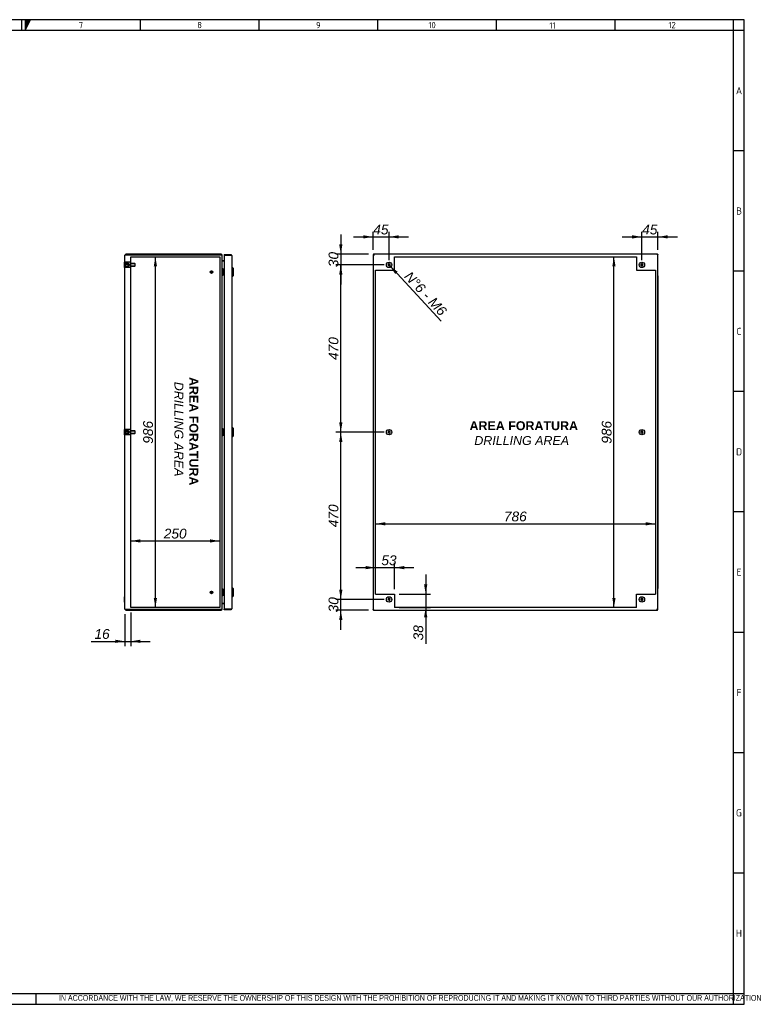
# Model space of a CAD drawing. Extents: x 6 to 412, y 11 to 288.
# Tile 3 of 3: x 209 to 412, y 11 to 288. Entities that reach past the tile are written whole.
import ezdxf
from ezdxf.enums import TextEntityAlignment as Align
from ezdxf.lldxf.tags import DXFTag

# ---------------------------------------------------------------- set-up
doc = ezdxf.new("R2010")
doc.units = 0
doc.layers.get('0').update_dxf_attribs({"linetype": 'CONTINUOUS'})
for name, color, linetype in [('_TRANSLATION', 7, 'CONTINUOUS'), ('AE00417_01', 7, 'CONTINUOUS'), ('AE00907_02', 7, 'CONTINUOUS'), ('C0000000', 7, 'CONTINUOUS'), ('C0000000_04', 7, 'CONTINUOUS'), ('C0000000_05', 7, 'CONTINUOUS'), ('C0000000_43', 7, 'CONTINUOUS'), ('C0000000_68', 7, 'CONTINUOUS'), ('DEFAULT', 7, 'CONTINUOUS'), ('DV3_DEFAULT', 7, 'CONTINUOUS'), ('DV4_DEFAULT', 7, 'CONTINUOUS'), ('SERRATURA_CENTR', 7, 'CONTINUOUS'), ('SERRATURA_INF', 7, 'CONTINUOUS'), ('SERRATURA_SUP', 7, 'CONTINUOUS')]:
    doc.layers.add(name, color=color, linetype=linetype)
doc.styles.add('SEACAD_ARIAL', font='arial.ttf')
doc.styles.add('SEACAD_ARIALI', font='ariali.ttf')
tags = doc.linetypes.add('CENTER2', pattern=[28.575, 19.05, -3.175, 3.175, -3.175]).pattern_tags.tags
tags[10:11] = [DXFTag(74, 4), DXFTag(75, 0), DXFTag(340, '0'), DXFTag(46, 0.0), DXFTag(50, 0.0), DXFTag(44, 0.0), DXFTag(45, 0.0)]
tags[8:9] = [DXFTag(74, 4), DXFTag(75, 0), DXFTag(340, '0'), DXFTag(46, 0.0), DXFTag(50, 0.0), DXFTag(44, 0.0), DXFTag(45, 0.0)]
tags[6:7] = [DXFTag(74, 4), DXFTag(75, 0), DXFTag(340, '0'), DXFTag(46, 0.0), DXFTag(50, 0.0), DXFTag(44, 0.0), DXFTag(45, 0.0)]
tags[4:5] = [DXFTag(74, 4), DXFTag(75, 0), DXFTag(340, '0'), DXFTag(46, 0.0), DXFTag(50, 0.0), DXFTag(44, 0.0), DXFTag(45, 0.0)]
tags = doc.linetypes.add('HIDDEN2', pattern=[4.7625, 3.175, -1.5875]).pattern_tags.tags
tags[6:7] = [DXFTag(74, 4), DXFTag(75, 0), DXFTag(340, '0'), DXFTag(46, 0.0), DXFTag(50, 0.0), DXFTag(44, 0.0), DXFTag(45, 0.0)]
tags[4:5] = [DXFTag(74, 4), DXFTag(75, 0), DXFTag(340, '0'), DXFTag(46, 0.0), DXFTag(50, 0.0), DXFTag(44, 0.0), DXFTag(45, 0.0)]
doc.dimstyles.new('ISO', dxfattribs={"dimtxt": 0.275, "dimasz": 0.275, "dimexe": 0.1375, "dimexo": 0.1375, "dimgap": 0.06875, "dimtad": 1, "dimdec": 1, "dimlfac": 10, "dimtxsty": 'SEACAD_ARIAL', "dimsah": 1, "dimcen": 0.1375, "dimadec": 1, "dimazin": 3, "dimtfac": 0.7, "dimtdec": 3, "dimtmove": 0, "dimatfit": 3})

# ---------------------------------------------------------------- blocks, each defined once
blk = doc.blocks.new('SE2')
at = {"layer": 'AE00417_01', "color": 7, "linetype": 'HIDDEN2'}
for centre, radius in [((262.52, 216.7), 0.375), ((262.52, 216.7), 0.3), ((262.52, 216.7), 0.25), ((262.52, 216.7), 0.225), ((262.52, 126.7), 0.375), ((262.52, 126.7), 0.3), ((262.52, 126.7), 0.25), ((262.52, 126.7), 0.225)]:
    blk.add_circle(centre, radius, dxfattribs=at)
for centre in [(262.52, 216.7), (262.52, 126.7)]:
    blk.add_arc(centre, 0.238, 255, 195, dxfattribs=at)
at = {"layer": 'C0000000', "color": 7, "linetype": 'CONTINUOUS'}
for p, q in [((238.12, 217.95), (238.12, 219.45)), ((238.22, 219.45), (238.12, 219.45)), ((238.12, 217.95), (238.22, 217.95)), ((265.62, 217.6), (265.62, 217.6)), ((265.62, 215.8), (265.62, 215.8)), ((265.63, 217.6), (266.02, 217.6)), ((266.02, 215.8), (265.63, 215.8)), ((265.72, 217.5), (265.72, 215.9)), ((265.62, 172.6), (265.62, 172.6)), ((265.63, 172.6), (266.02, 172.6)), ((265.72, 172.5), (265.72, 170.9)), ((265.62, 170.8), (265.62, 170.8)), ((266.02, 170.8), (265.63, 170.8)), ((265.62, 127.6), (265.62, 127.6)), ((265.63, 127.6), (266.02, 127.6)), ((265.72, 127.5), (265.72, 125.9)), ((265.62, 125.8), (265.62, 125.8)), ((266.02, 125.8), (265.63, 125.8))]:
    blk.add_line(p, q, dxfattribs=at)
at = {"layer": 'C0000000', "color": 7, "linetype": 'HIDDEN2'}
for p, q in [((238.37, 219.45), (238.37, 218.7)), ((239.67, 219.45), (238.37, 219.45)), ((238.37, 219.2), (239.07, 219.2)), ((239.07, 219.11), (238.37, 219.11)), ((238.37, 218.7), (238.37, 217.95)), ((239.67, 218.7), (238.37, 218.7)), ((239.07, 218.2), (239.07, 219.2)), ((239.17, 219.11), (239.07, 219.11)), ((239.17, 218.28), (239.17, 219.11)), ((239.42, 218.7), (239.17, 219.11)), ((239.17, 218.28), (239.42, 218.7)), ((239.67, 219.45), (239.67, 218.7)), ((240.97, 219.1), (239.67, 219.1)), ((241.05, 219.02), (239.67, 219.02)), ((239.67, 218.7), (239.67, 217.95)), ((240.97, 219.1), (240.97, 218.3)), ((241.07, 219), (240.97, 219.1)), ((241.07, 218.4), (241.07, 219)), ((238.37, 218.28), (239.07, 218.28)), ((238.37, 218.2), (239.07, 218.2)), ((239.67, 217.95), (238.37, 217.95)), ((239.07, 218.28), (239.17, 218.28)), ((241.05, 218.37), (239.67, 218.37)), ((239.67, 218.3), (240.97, 218.3)), ((240.97, 218.3), (241.07, 218.4))]:
    blk.add_line(p, q, dxfattribs=at)
at = {"layer": 'C0000000', "color": 7, "linetype": 'CONTINUOUS'}
for centre, start, end in [((265.62, 217.5), 90, 180), ((265.62, 215.9), 180, 270), ((265.62, 172.5), 90, 180), ((265.62, 170.9), 180, 270), ((265.62, 127.5), 90, 180), ((265.62, 125.9), 180, 270)]:
    blk.add_arc(centre, 0.1, start, end, dxfattribs=at)
for points in [[(265.72, 217.5), (265.72, 217.6), (265.62, 217.6)], [(265.62, 215.8), (265.72, 215.8), (265.72, 215.9)], [(265.72, 172.5), (265.72, 172.6), (265.62, 172.6)], [(265.62, 170.8), (265.72, 170.8), (265.72, 170.9)], [(265.72, 127.5), (265.72, 127.6), (265.62, 127.6)], [(265.62, 125.8), (265.72, 125.8), (265.72, 125.9)]]:
    blk.add_rational_spline(points, [1, 0.707106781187, 1], degree=2, dxfattribs=at)
at = {"layer": 'C0000000_04', "color": 7, "linetype": 'HIDDEN2'}
for p, q in [((238.37, 172.45), (238.37, 171.7)), ((239.67, 172.45), (238.37, 172.45)), ((238.37, 172.2), (239.07, 172.2)), ((239.07, 172.11), (238.37, 172.11)), ((238.37, 171.7), (238.37, 170.95)), ((239.67, 171.7), (238.37, 171.7)), ((239.07, 171.2), (239.07, 172.2)), ((239.17, 172.11), (239.07, 172.11)), ((239.17, 171.28), (239.17, 172.11)), ((239.42, 171.7), (239.17, 172.11)), ((239.17, 171.28), (239.42, 171.7)), ((239.67, 172.45), (239.67, 171.7)), ((240.97, 172.1), (239.67, 172.1)), ((241.05, 172.02), (239.67, 172.02)), ((239.67, 171.7), (239.67, 170.95)), ((240.97, 172.1), (240.97, 171.3)), ((241.07, 172), (240.97, 172.1)), ((241.07, 171.4), (241.07, 172)), ((238.37, 171.28), (239.07, 171.28)), ((238.37, 171.2), (239.07, 171.2)), ((239.67, 170.95), (238.37, 170.95)), ((239.07, 171.28), (239.17, 171.28)), ((241.05, 171.37), (239.67, 171.37)), ((239.67, 171.3), (240.97, 171.3)), ((240.97, 171.3), (241.07, 171.4))]:
    blk.add_line(p, q, dxfattribs=at)
at = {"layer": 'C0000000_05', "color": 7, "linetype": 'CONTINUOUS'}
for p, q in [((238.12, 170.95), (238.12, 172.45)), ((238.22, 172.45), (238.12, 172.45)), ((238.12, 170.95), (238.22, 170.95)), ((238.12, 123.95), (238.12, 125.45)), ((238.22, 125.45), (238.12, 125.45)), ((238.12, 123.95), (238.22, 123.95))]:
    blk.add_line(p, q, dxfattribs=at)
at = {"layer": 'C0000000_43', "color": 7, "linetype": 'CONTINUOUS'}
for p, q in [((238.22, 121.98), (238.22, 221.42)), ((238.5, 221.55), (238.25, 221.55)), ((238.25, 221.55), (238.5, 221.55)), ((265.24, 221.7), (238.5, 221.7)), ((238.5, 221.55), (265.24, 221.55)), ((265.24, 221.55), (238.5, 221.55)), ((265.52, 121.98), (265.52, 221.42)), ((265.52, 221.42), (265.52, 221.42)), ((265.65, 219.85), (265.52, 219.85)), ((265.65, 219.85), (266.02, 219.85)), ((266.02, 219.85), (265.65, 219.85)), ((238.5, 121.85), (238.25, 121.85)), ((238.25, 121.85), (238.5, 121.85)), ((265.24, 121.85), (238.5, 121.85)), ((238.5, 121.85), (265.24, 121.85)), ((265.52, 123.55), (265.65, 123.55)), ((265.52, 121.98), (265.52, 121.98)), ((266.02, 123.55), (265.65, 123.55)), ((265.65, 123.55), (266.02, 123.55)), ((238.5, 121.7), (265.24, 121.7))]:
    blk.add_line(p, q, dxfattribs=at)
for centre, radius, start, end in [((238.5, 221.42), 0.28, 152.336, 180), ((238.5, 221.42), 0.28, 90, 152.336), ((265.24, 221.42), 0.28, 0, 90), ((265.65, 219.98), 0.13, 180, 270), ((238.5, 121.98), 0.28, 180, 207.664), ((238.5, 121.98), 0.28, 207.664, 270), ((265.24, 121.98), 0.28, 270, 360), ((265.65, 123.42), 0.13, 90, 180)]:
    blk.add_arc(centre, radius, start, end, dxfattribs=at)
for centre, major_axis, ratio, start_param, end_param in [((238.5, 221.42), (0.28, 0), 0.997824, 2.658765, 3.141593), ((265.24, 221.42), (-0.28, 0), 0.464286, 3.141593, 4.712389), ((238.5, 121.98), (0.28, 0), 0.997824, 3.141593, 3.624421), ((265.24, 121.98), (0.28, 0), 0.464286, 4.712389, 6.283185)]:
    blk.add_ellipse(centre, major_axis=major_axis, ratio=ratio, start_param=start_param, end_param=end_param, dxfattribs=at)
at = {"layer": 'C0000000_68', "color": 7, "linetype": 'CONTINUOUS'}
for p, q in [((266.02, 221.6), (266.02, 221.45)), ((266.02, 221.6), (267.91, 221.6)), ((266.02, 221.45), (267.91, 221.45)), ((266.17, 221.43), (266.02, 221.43)), ((266.02, 221.43), (266.02, 215.62)), ((266.17, 221.45), (266.99, 221.45)), ((267.91, 221.43), (266.17, 221.43)), ((266.99, 221.45), (267.29, 221.45)), ((267.29, 221.45), (267.29, 221.43)), ((267.91, 221.6), (267.91, 221.45)), ((268.18, 221.45), (267.91, 221.45)), ((267.91, 221.43), (268.18, 221.43)), ((268.22, 221.29), (268.22, 122.11)), ((266.17, 215.62), (266.02, 215.62)), ((266.27, 215.6), (266.02, 215.6)), ((266.02, 215.6), (266.02, 172.8)), ((266.27, 215.62), (266.17, 215.62)), ((266.27, 215.62), (266.27, 215.6)), ((266.27, 215.6), (266.27, 215.6)), ((266.02, 172.8), (266.27, 172.8)), ((266.17, 172.79), (266.02, 172.79)), ((266.02, 172.79), (266.02, 170.6)), ((266.27, 172.79), (266.17, 172.79)), ((266.27, 172.8), (266.27, 172.79)), ((266.27, 170.6), (266.02, 170.6)), ((266.17, 170.6), (266.02, 170.6)), ((266.02, 170.6), (266.02, 127.8)), ((266.17, 170.6), (266.27, 170.6)), ((266.27, 170.6), (266.27, 170.6)), ((266.02, 127.8), (266.27, 127.8)), ((266.17, 127.78), (266.02, 127.78)), ((266.02, 127.78), (266.02, 121.97)), ((266.17, 127.78), (266.27, 127.78)), ((266.27, 127.8), (266.27, 127.8)), ((266.27, 127.8), (266.27, 127.78)), ((266.17, 121.97), (266.02, 121.97)), ((266.02, 121.8), (266.02, 121.95)), ((267.91, 121.95), (266.02, 121.95)), ((267.91, 121.8), (266.02, 121.8)), ((266.17, 121.97), (267.91, 121.97)), ((266.17, 121.95), (266.99, 121.95)), ((267.29, 121.95), (266.99, 121.95)), ((267.29, 121.97), (267.29, 121.95)), ((267.91, 121.97), (268.18, 121.97)), ((268.18, 121.95), (267.91, 121.95)), ((267.91, 121.8), (267.91, 121.95))]:
    blk.add_line(p, q, dxfattribs=at)
for centre, radius, start, end in [((266.17, 221.45), 0.15, 179.9237, 187.575), ((266.17, 221.45), 0.0002, 90, 270), ((267.91, 221.29), 0.31, 31.073, 90), ((267.91, 221.29), 0.16, 61.045, 90), ((267.91, 221.29), 0.31, 0, 31.073), ((266.17, 121.95), 0.15, 172.425, 180.0763), ((266.17, 121.95), 0.0002, 90, 270), ((267.91, 122.11), 0.16, 270, 298.955), ((267.91, 122.11), 0.31, 270, 328.927), ((267.91, 122.11), 0.31, 328.927, 0)]:
    blk.add_arc(centre, radius, start, end, dxfattribs=at)
for centre, start_param, end_param in [((267.91, 221.29), 3.141593, 3.683918), ((267.91, 122.11), 2.599267, 3.141593)]:
    blk.add_ellipse(centre, major_axis=(-0.31, 0), ratio=0.875, start_param=start_param, end_param=end_param, dxfattribs=at)
at = {"layer": 'DV3_DEFAULT', "color": 7, "linetype": 'CENTER2'}
for p, q in [((239.82, 122.4), (239.82, 221)), ((239.82, 221), (264.82, 221)), ((264.82, 221), (264.82, 122.4)), ((264.82, 122.4), (239.82, 122.4))]:
    blk.add_line(p, q, dxfattribs=at)
at = {"layer": 'SERRATURA_CENTR', "color": 7, "linetype": 'CONTINUOUS'}
for p, q in [((268.32, 173.1), (268.22, 173.1)), ((268.32, 170.3), (268.32, 173.1)), ((268.62, 172.8), (268.32, 173.1)), ((268.62, 172.8), (268.62, 170.6)), ((268.22, 170.3), (268.32, 170.3)), ((268.32, 170.3), (268.62, 170.6))]:
    blk.add_line(p, q, dxfattribs=at)
at = {"layer": 'SERRATURA_INF', "color": 7, "linetype": 'CONTINUOUS'}
for p, q in [((268.32, 128.1), (268.22, 128.1)), ((268.32, 125.3), (268.32, 128.1)), ((268.62, 127.8), (268.32, 128.1)), ((268.62, 127.8), (268.62, 125.6)), ((268.22, 125.3), (268.32, 125.3)), ((268.32, 125.3), (268.62, 125.6))]:
    blk.add_line(p, q, dxfattribs=at)
at = {"layer": 'SERRATURA_SUP', "color": 7, "linetype": 'CONTINUOUS'}
for p, q in [((268.32, 218.1), (268.22, 218.1)), ((268.32, 215.3), (268.32, 218.1)), ((268.62, 217.8), (268.32, 218.1)), ((268.62, 217.8), (268.62, 215.6)), ((268.22, 215.3), (268.32, 215.3)), ((268.32, 215.3), (268.62, 215.6))]:
    blk.add_line(p, q, dxfattribs=at)
blk = doc.blocks.new('SE3')
at = {"layer": 'AE00907_02', "color": 7, "linetype": 'CONTINUOUS'}
for p, q in [((387.7, 121.85), (387.7, 121.85)), ((387.7, 121.84), (387.7, 121.85)), ((387.7, 121.84), (387.7, 121.84))]:
    blk.add_line(p, q, dxfattribs=at)
at = {"layer": 'C0000000', "color": 7, "linetype": 'CONTINUOUS'}
for radius in [0.75, 0.246]:
    blk.add_circle((383.35, 218.7), radius, dxfattribs=at)
blk.add_arc((383.35, 218.7), 0.3, 255, 195, dxfattribs=at)
at = {"layer": 'C0000000_05', "color": 7, "linetype": 'CONTINUOUS'}
for centre, radius in [((312.35, 218.7), 0.75), ((312.35, 218.7), 0.246), ((312.35, 171.7), 0.75), ((312.35, 171.7), 0.246), ((383.35, 171.7), 0.75), ((383.35, 171.7), 0.246), ((312.35, 124.7), 0.75), ((312.35, 124.7), 0.246), ((383.35, 124.7), 0.75), ((383.35, 124.7), 0.246)]:
    blk.add_circle(centre, radius, dxfattribs=at)
for centre in [(312.35, 218.7), (312.35, 171.7), (383.35, 171.7), (312.35, 124.7), (383.35, 124.7)]:
    blk.add_arc(centre, 0.3, 255, 195, dxfattribs=at)
at = {"layer": 'C0000000_43', "color": 7, "linetype": 'CONTINUOUS'}
for p, q in [((307.85, 221.55), (307.85, 121.85)), ((307.85, 221.55), (308, 221.55)), ((308, 221.7), (308, 221.55)), ((387.7, 221.7), (308, 221.7)), ((308, 221.55), (308.13, 221.42)), ((308, 221.55), (308.13, 221.42)), ((387.7, 221.55), (387.57, 221.42)), ((387.7, 221.55), (387.57, 221.42)), ((387.7, 221.7), (387.7, 221.55)), ((387.85, 221.55), (387.7, 221.55)), ((387.85, 121.85), (387.85, 221.55)), ((307.85, 121.85), (308, 121.85)), ((308, 121.85), (308.13, 121.98)), ((308, 121.85), (308.13, 121.98)), ((308, 121.7), (308, 121.85)), ((387.7, 121.85), (387.57, 121.98)), ((387.7, 121.85), (387.57, 121.98)), ((387.85, 121.85), (387.7, 121.85)), ((387.7, 121.7), (387.7, 121.85)), ((308, 121.7), (387.7, 121.7))]:
    blk.add_line(p, q, dxfattribs=at)
at = {"layer": 'C0000000_68', "color": 7, "linetype": 'CONTINUOUS'}
for p, q in [((307.9, 221.6), (307.9, 221.55)), ((308, 221.6), (307.9, 221.6)), ((308.1, 221.45), (308.1, 221.45)), ((387.6, 221.45), (387.6, 221.45)), ((387.8, 221.6), (387.7, 221.6)), ((387.8, 221.6), (387.8, 221.55)), ((387.85, 221.43), (387.85, 221.43)), ((387.85, 215.62), (387.85, 221.43)), ((387.85, 215.62), (387.85, 215.62)), ((387.85, 215.62), (387.85, 215.6)), ((387.85, 215.6), (387.85, 172.8)), ((387.85, 215.6), (387.85, 215.6)), ((387.85, 172.8), (387.85, 172.8)), ((387.85, 172.8), (387.85, 172.79)), ((387.85, 172.79), (387.85, 170.6)), ((387.85, 172.79), (387.85, 172.79)), ((387.85, 170.6), (387.85, 127.8)), ((387.85, 170.6), (387.85, 170.6)), ((387.85, 170.6), (387.85, 170.6)), ((387.85, 170.6), (387.85, 170.6)), ((387.85, 127.8), (387.85, 127.8)), ((387.85, 127.8), (387.85, 127.78)), ((387.85, 121.97), (387.85, 127.78)), ((387.85, 127.78), (387.85, 127.78)), ((307.9, 121.8), (307.9, 121.85)), ((307.9, 121.8), (308, 121.8)), ((308.1, 121.95), (308.1, 121.95)), ((387.6, 121.95), (387.6, 121.95)), ((387.7, 121.8), (387.8, 121.8)), ((387.8, 121.8), (387.8, 121.85)), ((387.85, 121.97), (387.85, 121.97))]:
    blk.add_line(p, q, dxfattribs=at)
at = {"layer": 'DV4_DEFAULT', "color": 7, "linetype": 'CENTER2'}
for p, q in [((313.85, 221), (381.85, 221)), ((313.85, 217.2), (313.85, 221)), ((381.85, 221), (381.85, 217.2)), ((308.55, 126.2), (308.55, 217.2)), ((308.55, 217.2), (313.85, 217.2)), ((381.85, 217.2), (387.15, 217.2)), ((387.15, 217.2), (387.15, 126.2)), ((308.55, 126.2), (313.85, 126.2)), ((313.85, 126.2), (313.85, 122.4)), ((381.85, 122.4), (381.85, 126.2)), ((381.85, 126.2), (387.15, 126.2)), ((381.85, 122.4), (313.85, 122.4))]:
    blk.add_line(p, q, dxfattribs=at)
blk = doc.blocks.new('DMBLK34')
at = {"layer": 'DEFAULT', "linetype": 'CONTINUOUS'}
for points in [[(235.47, 112.47), (238.22, 112.93), (235.47, 113.39)], [(242.57, 112.47), (242.57, 113.39), (239.82, 112.93)]]:
    blk.add_hatch(color=7, dxfattribs=at).paths.add_polyline_path(points)
at = {"layer": 'DEFAULT', "color": 7, "linetype": 'CONTINUOUS'}
for p, q in [((238.22, 120.6), (238.22, 111.56)), ((239.82, 121.02), (239.82, 111.56)), ((228.69, 112.93), (245.32, 112.93))]:
    blk.add_line(p, q, dxfattribs=at)
at = {"layer": 'DEFAULT', "color": 7, "linetype": 'CONTINUOUS', "style": 'SEACAD_ARIALI'}
blk.add_text('16', height=2.75, dxfattribs=at).set_placement((229.65, 116.37), align=Align.TOP_LEFT)
blk = doc.blocks.new('DMBLK35')
at = {"layer": 'DEFAULT', "linetype": 'CONTINUOUS'}
for points in [[(242.57, 141.6), (239.82, 141.14), (242.57, 140.68)], [(262.07, 141.6), (262.07, 140.68), (264.82, 141.14)]]:
    blk.add_hatch(color=7, dxfattribs=at).paths.add_polyline_path(points)
at = {"layer": 'DEFAULT', "color": 7, "linetype": 'CONTINUOUS'}
blk.add_line((239.82, 141.14), (264.82, 141.14), dxfattribs=at)
at = {"layer": 'DEFAULT', "color": 7, "linetype": 'CONTINUOUS', "style": 'SEACAD_ARIALI'}
blk.add_text('250', height=2.75, dxfattribs=at).set_placement((249.11, 144.58), align=Align.TOP_LEFT)
blk = doc.blocks.new('DMBLK36')
at = {"layer": 'DEFAULT', "linetype": 'CONTINUOUS'}
for points in [[(247.21, 218.25), (246.75, 221), (246.3, 218.25)], [(247.21, 125.15), (246.3, 125.15), (246.75, 122.4)]]:
    blk.add_hatch(color=7, dxfattribs=at).paths.add_polyline_path(points)
at = {"layer": 'DEFAULT', "color": 7, "linetype": 'CONTINUOUS'}
blk.add_line((246.75, 122.4), (246.75, 221), dxfattribs=at)
at = {"layer": 'DEFAULT', "color": 7, "linetype": 'CONTINUOUS', "style": 'SEACAD_ARIALI'}
blk.add_text('986', height=2.75, rotation=90, dxfattribs=at).set_placement((243.32, 168.46), align=Align.TOP_LEFT)
blk = doc.blocks.new('DMBLK37')
at = {"layer": 'DEFAULT', "linetype": 'CONTINUOUS'}
for points in [[(375.04, 218.25), (375.95, 218.25), (375.49, 221)], [(375.04, 125.15), (375.49, 122.4), (375.95, 125.15)]]:
    blk.add_hatch(color=7, dxfattribs=at).paths.add_polyline_path(points)
at = {"layer": 'DEFAULT', "color": 7, "linetype": 'CONTINUOUS'}
blk.add_line((375.49, 122.4), (375.49, 221), dxfattribs=at)
at = {"layer": 'DEFAULT', "color": 7, "linetype": 'CONTINUOUS', "style": 'SEACAD_ARIALI'}
blk.add_text('986', height=2.75, rotation=90, dxfattribs=at).set_placement((372.06, 168.46), align=Align.TOP_LEFT)
blk = doc.blocks.new('DMBLK38')
at = {"layer": 'DEFAULT', "linetype": 'CONTINUOUS'}
for points in [[(311.3, 146.41), (308.55, 145.95), (311.3, 145.5)], [(384.4, 146.41), (384.4, 145.5), (387.15, 145.95)]]:
    blk.add_hatch(color=7, dxfattribs=at).paths.add_polyline_path(points)
at = {"layer": 'DEFAULT', "color": 7, "linetype": 'CONTINUOUS'}
blk.add_line((308.55, 145.95), (387.15, 145.95), dxfattribs=at)
at = {"layer": 'DEFAULT', "color": 7, "linetype": 'CONTINUOUS', "style": 'SEACAD_ARIALI'}
blk.add_text('786', height=2.75, dxfattribs=at).set_placement((344.61, 149.39), align=Align.TOP_LEFT)
blk = doc.blocks.new('DMBLK39')
at = {"layer": 'DEFAULT', "linetype": 'CONTINUOUS'}
for points in [[(305.1, 227.03), (305.1, 226.11), (307.85, 226.57)], [(315.1, 227.03), (312.35, 226.57), (315.1, 226.11)]]:
    blk.add_hatch(color=7, dxfattribs=at).paths.add_polyline_path(points)
at = {"layer": 'DEFAULT', "color": 7, "linetype": 'CONTINUOUS'}
for p, q in [((307.85, 222.92), (307.85, 227.95)), ((312.35, 220.07), (312.35, 227.95)), ((302.35, 226.57), (317.85, 226.57))]:
    blk.add_line(p, q, dxfattribs=at)
at = {"layer": 'DEFAULT', "color": 7, "linetype": 'CONTINUOUS', "style": 'SEACAD_ARIALI'}
blk.add_text('45', height=2.75, dxfattribs=at).set_placement((307.93, 230.01), align=Align.TOP_LEFT)
blk = doc.blocks.new('DMBLK40')
at = {"layer": 'DEFAULT', "linetype": 'CONTINUOUS'}
for points in [[(380.6, 227.03), (380.6, 226.11), (383.35, 226.57)], [(390.6, 227.03), (387.85, 226.57), (390.6, 226.11)]]:
    blk.add_hatch(color=7, dxfattribs=at).paths.add_polyline_path(points)
at = {"layer": 'DEFAULT', "color": 7, "linetype": 'CONTINUOUS'}
for p, q in [((383.35, 220.07), (383.35, 227.95)), ((387.85, 222.92), (387.85, 227.95)), ((377.85, 226.57), (393.35, 226.57))]:
    blk.add_line(p, q, dxfattribs=at)
at = {"layer": 'DEFAULT', "color": 7, "linetype": 'CONTINUOUS', "style": 'SEACAD_ARIALI'}
blk.add_text('45', height=2.75, dxfattribs=at).set_placement((383.43, 230.01), align=Align.TOP_LEFT)
blk = doc.blocks.new('DMBLK41')
at = {"layer": 'DEFAULT', "linetype": 'CONTINUOUS'}
for points in [[(298.35, 224.45), (298.81, 221.7), (299.27, 224.45)], [(298.35, 215.95), (299.27, 215.95), (298.81, 218.7)]]:
    blk.add_hatch(color=7, dxfattribs=at).paths.add_polyline_path(points)
at = {"layer": 'DEFAULT', "color": 7, "linetype": 'CONTINUOUS'}
for p, q in [((298.81, 227.2), (298.81, 213.2)), ((306.62, 221.7), (297.44, 221.7)), ((310.97, 218.7), (297.44, 218.7))]:
    blk.add_line(p, q, dxfattribs=at)
at = {"layer": 'DEFAULT', "color": 7, "linetype": 'CONTINUOUS', "style": 'SEACAD_ARIALI'}
blk.add_text('30', height=2.75, rotation=90, dxfattribs=at).set_placement((295.38, 218.06), align=Align.TOP_LEFT)
blk = doc.blocks.new('DMBLK42')
at = {"layer": 'DEFAULT', "linetype": 'CONTINUOUS'}
for points in [[(305.8, 134.1), (305.8, 133.19), (308.55, 133.64)], [(316.6, 134.1), (313.85, 133.64), (316.6, 133.19)]]:
    blk.add_hatch(color=7, dxfattribs=at).paths.add_polyline_path(points)
at = {"layer": 'DEFAULT', "color": 7, "linetype": 'CONTINUOUS'}
for p, q in [((303.05, 133.64), (319.35, 133.64)), ((308.55, 127.57), (308.55, 135.02)), ((313.85, 127.57), (313.85, 135.02))]:
    blk.add_line(p, q, dxfattribs=at)
at = {"layer": 'DEFAULT', "color": 7, "linetype": 'CONTINUOUS', "style": 'SEACAD_ARIALI'}
blk.add_text('53', height=2.75, dxfattribs=at).set_placement((310.2, 137.08), align=Align.TOP_LEFT)
blk = doc.blocks.new('DMBLK43')
at = {"layer": 'DEFAULT', "linetype": 'CONTINUOUS'}
for points in [[(323.1, 128.95), (322.18, 128.95), (322.64, 126.2)], [(323.1, 119.65), (322.64, 122.4), (322.18, 119.65)]]:
    blk.add_hatch(color=7, dxfattribs=at).paths.add_polyline_path(points)
at = {"layer": 'DEFAULT', "color": 7, "linetype": 'CONTINUOUS'}
for p, q in [((322.64, 131.7), (322.64, 112.23)), ((315.22, 126.2), (324.02, 126.2)), ((315.22, 122.4), (324.02, 122.4))]:
    blk.add_line(p, q, dxfattribs=at)
at = {"layer": 'DEFAULT', "color": 7, "linetype": 'CONTINUOUS', "style": 'SEACAD_ARIALI'}
blk.add_text('38', height=2.75, rotation=90, dxfattribs=at).set_placement((319.2, 113.2), align=Align.TOP_LEFT)
blk = doc.blocks.new('DMBLK44')
at = {"layer": 'DEFAULT', "linetype": 'CONTINUOUS'}
blk.add_hatch(color=7, dxfattribs=at).paths.add_polyline_path([(314.76, 216.77), (312.55, 218.48), (314.08, 216.15)])
at = {"layer": 'DEFAULT', "color": 7, "linetype": 'CONTINUOUS'}
blk.add_line((312.35, 218.7), (327.02, 202.85), dxfattribs=at)
at = {"layer": 'DEFAULT', "color": 7, "linetype": 'CONTINUOUS', "style": 'SEACAD_ARIALI'}
blk.add_text('N°6 - M6', height=2.75, rotation=312.7984, dxfattribs=at).set_placement((318.47, 217.15), align=Align.TOP_LEFT)
blk = doc.blocks.new('DMBLK50')
at = {"layer": 'DEFAULT', "linetype": 'CONTINUOUS'}
for points in [[(298.35, 127.45), (298.81, 124.7), (299.27, 127.45)], [(298.35, 118.95), (299.27, 118.95), (298.81, 121.7)]]:
    blk.add_hatch(color=7, dxfattribs=at).paths.add_polyline_path(points)
at = {"layer": 'DEFAULT', "color": 7, "linetype": 'CONTINUOUS'}
for p, q in [((298.81, 116.2), (298.81, 130.2)), ((310.97, 124.7), (297.44, 124.7)), ((306.62, 121.7), (297.44, 121.7))]:
    blk.add_line(p, q, dxfattribs=at)
at = {"layer": 'DEFAULT', "color": 7, "linetype": 'CONTINUOUS', "style": 'SEACAD_ARIALI'}
blk.add_text('30', height=2.75, rotation=90, dxfattribs=at).set_placement((295.38, 121.06), align=Align.TOP_LEFT)
blk = doc.blocks.new('DMBLK51')
at = {"layer": 'DEFAULT', "linetype": 'CONTINUOUS'}
for points in [[(298.35, 168.95), (299.27, 168.95), (298.81, 171.7)], [(298.35, 127.45), (298.81, 124.7), (299.27, 127.45)]]:
    blk.add_hatch(color=7, dxfattribs=at).paths.add_polyline_path(points)
at = {"layer": 'DEFAULT', "color": 7, "linetype": 'CONTINUOUS'}
for p, q in [((310.97, 171.7), (297.44, 171.7)), ((298.81, 124.7), (298.81, 171.7)), ((310.97, 124.7), (297.44, 124.7))]:
    blk.add_line(p, q, dxfattribs=at)
at = {"layer": 'DEFAULT', "color": 7, "linetype": 'CONTINUOUS', "style": 'SEACAD_ARIALI'}
blk.add_text('470', height=2.75, rotation=90, dxfattribs=at).set_placement((295.38, 144.99), align=Align.TOP_LEFT)
blk = doc.blocks.new('DMBLK52')
at = {"layer": 'DEFAULT', "linetype": 'CONTINUOUS'}
for points in [[(298.35, 215.95), (299.27, 215.95), (298.81, 218.7)], [(298.35, 174.45), (298.81, 171.7), (299.27, 174.45)]]:
    blk.add_hatch(color=7, dxfattribs=at).paths.add_polyline_path(points)
at = {"layer": 'DEFAULT', "color": 7, "linetype": 'CONTINUOUS'}
for p, q in [((310.97, 218.7), (297.44, 218.7)), ((298.81, 171.7), (298.81, 218.7)), ((310.97, 171.7), (297.44, 171.7))]:
    blk.add_line(p, q, dxfattribs=at)
at = {"layer": 'DEFAULT', "color": 7, "linetype": 'CONTINUOUS', "style": 'SEACAD_ARIALI'}
blk.add_text('470', height=2.75, rotation=90, dxfattribs=at).set_placement((295.38, 191.99), align=Align.TOP_LEFT)

msp = doc.modelspace()

# ---------------------------------------------------------------- hatches: boundary and pattern name
at = {"linetype": 'CONTINUOUS'}
msp.add_hatch(color=7, dxfattribs=at).paths.add_polyline_path([(210.173, 287.588), (210.173, 284.56), (211.687, 287.588)])

# ---------------------------------------------------------------- linework, layer by layer
at = {"color": 7, "linetype": 'CONTINUOUS'}
for p, q in [((412.092, 287.588), (6.234, 287.588)), ((209.163, 287.588), (209.163, 284.56)), ((242.48, 287.588), (242.48, 284.56)), ((275.797, 287.588), (275.797, 284.56)), ((309.113, 287.588), (309.113, 284.56)), ((342.43, 287.588), (342.43, 284.56)), ((375.747, 287.588), (375.747, 284.56)), ((412.092, 10.959), (412.092, 287.588)), ((412.092, 250.738), (409.063, 250.738)), ((412.092, 216.917), (409.063, 216.917)), ((412.092, 183.095), (409.063, 183.095)), ((412.092, 149.274), (409.063, 149.274)), ((412.092, 115.452), (409.063, 115.452)), ((412.092, 81.631), (409.063, 81.631)), ((412.092, 47.809), (409.063, 47.809)), ((213.272, 10.954), (213.272, 13.983)), ((6.234, 10.959), (412.092, 10.959))]:
    msp.add_line(p, q, dxfattribs=at)
msp.add_lwpolyline([(210.173, 287.588), (210.173, 284.56), (211.687, 287.588), (210.173, 287.588)], dxfattribs=at)
at = {"layer": 'DEFAULT', "color": 7, "linetype": 'CONTINUOUS'}
for p, q in [((409.063, 10.959), (409.063, 287.588)), ((412.092, 284.56), (6.234, 284.56)), ((6.234, 13.988), (412.092, 13.988))]:
    msp.add_line(p, q, dxfattribs=at)

# ---------------------------------------------------------------- block references
at = {"layer": 'DEFAULT'}
for name in ['SE2', 'SE3']:
    msp.add_blockref(name, (0, 0), dxfattribs=at)

# ---------------------------------------------------------------- texts
for s, insert, char_height, width, attachment_point in [('{\\fSolid Edge ANSI|b0||i0||c0|p34;\\C7;\\H1.766793;\\W1.;7}', (225.852, 285.196), 1.76679, 1.98765, 8), ('{\\fSolid Edge ANSI|b0||i0||c0|p34;\\C7;\\H1.766793;\\W1.;8}', (259.168, 285.196), 1.76679, 1.98765, 8), ('{\\fSolid Edge ANSI|b0||i0||c0|p34;\\C7;\\H1.766793;\\W1.;9}', (292.485, 285.196), 1.76679, 1.98765, 8), ('{\\fSolid Edge ANSI|b0||i0||c0|p34;\\C7;\\H1.766793;\\W1.;10}', (324.438, 285.196), 1.76679, 11.1986, 8), ('{\\fSolid Edge ANSI|b0||i0||c0|p34;\\C7;\\H1.766793;\\W1.;11}', (358.218, 285.073), 1.76679, 10.09104, 8), ('{\\fSolid Edge ANSI|b0||i0||c0|p34;\\C7;\\H1.766793;\\W1.;12}', (391.814, 285.196), 1.76679, 8.86043, 8), ('{\\fSolid Edge ANSI|b0||i0||c0|p34;\\C7;\\H2.019192;\\W1.;A}', (410.612, 266.645), 2.01919, 2.2716, 8), ('{\\fSolid Edge ANSI|b0||i0||c0|p34;\\C7;\\H2.019192;\\W1.;B}', (410.616, 232.824), 2.01919, 2.524, 8), ('{\\fSolid Edge ANSI|b0||i0||c0|p34;\\C7;\\H2.019192;\\W1.;C}', (410.614, 199.002), 2.01919, 2.3978, 8), ('{\\fSolid Edge ANSI|b0||i0||c0|p34;\\C7;\\H2.019192;\\W1.;D}', (410.616, 165.181), 2.01919, 2.524, 8), ('{\\fSolid Edge ANSI|b0||i0||c0|p34;\\C7;\\H2.019192;\\W1.;E}', (410.614, 131.359), 2.01919, 2.3978, 8), ('{\\fSolid Edge ANSI|b0||i0||c0|p34;\\C7;\\H2.019192;\\W1.;F}', (410.612, 97.538), 2.01919, 2.2716, 8), ('{\\fSolid Edge ANSI|b0||i0||c0|p34;\\C7;\\H2.019192;\\W1.;G}', (410.586, 63.716), 2.01919, 2.5871, 8), ('{\\fSolid Edge ANSI|b0||i0||c0|p34;\\C7;\\H2.019192;\\W1.;H}', (410.588, 29.895), 2.01919, 2.7133, 8), ('{\\fArial Narrow|b0||i0||c0|p34;\\C7;\\H1.6;\\W0.94;IN ACCORDANCE WITH THE LAW, WE RESERVE THE OWNERSHIP OF THIS DESIGN WITH THE PROHIBITION OF REPRODUCING IT AND MAKING IT KNOWN TO THIRD PARTIES WITHOUT OUR AUTHORIZATION}', (219.688, 11.652), 1.6, 181.99571, 7)]:
    msp.add_mtext(s, dxfattribs=dict(insert=insert, char_height=char_height, width=width, attachment_point=attachment_point))
at = {"layer": '_TRANSLATION', "insert": (255.421, 172.55), "char_height": 3, "width": 34.96354, "attachment_point": 5, "rotation": 270}
msp.add_mtext('{\\fArial|b0||i0||c0|p34;\\C7;\\H3.;\\W1.; }{\\fArial|b1||i0||c0|p34;\\C7;\\H2.5;\\W1.;AREA FORATURA \\P}{\\fArial|b0||i1||c0|p34;\\C7;\\H2.5;\\W1.;DRILLING AREA}', dxfattribs=at)
at = {"layer": '_TRANSLATION', "insert": (349.594, 171.414), "char_height": 3, "width": 34.96354, "attachment_point": 5}
msp.add_mtext('{\\fArial|b0||i0||c0|p34;\\C7;\\H3.;\\W1.; }{\\fArial|b1||i0||c0|p34;\\C7;\\H2.5;\\W1.;AREA FORATURA \\P}{\\fArial|b0||i1||c0|p34;\\C7;\\H2.5;\\W1.;DRILLING AREA}', dxfattribs=at)

# ---------------------------------------------------------------- dimensions: what is measured, and where the dimension line sits
at = {"layer": 'DEFAULT', "color": 7, "linetype": 'CONTINUOUS'}
for base, p1, p2, picture, middle in [((312.348, 226.571), (307.848, 221.546), (312.348, 218.696), 'DMBLK39', (310.098, 226.571)), ((387.848, 226.571), (383.348, 218.696), (387.848, 221.546), 'DMBLK40', (385.598, 226.571)), ((239.822, 112.933), (238.222, 121.976), (239.822, 122.396), 'DMBLK34', (234.95, 112.933))]:
    dim = msp.add_linear_dim(base=base, p1=p1, p2=p2, text='\\A1;<>', dimstyle='ISO', override={"dimtxt": 2.75, "dimasz": 2.75, "dimexe": 1.375, "dimexo": 1.375, "dimgap": 0.6875, "dimcen": 1.375}, dxfattribs=at)
    dim.commit()
    dim.dimension.update_dxf_attribs({"geometry": picture, "text_midpoint": middle, "dimtype": 160})
for base, p1, p2, angle, picture, middle, dimtype in [((298.813, 218.696), (307.999, 221.696), (312.348, 218.696), 90, 'DMBLK41', (298.813, 220.196), 160), ((246.754, 122.396), (239.822, 122.396), (239.822, 220.996), 90, 'DMBLK36', (246.754, 171.696), 161), ((298.813, 171.696), (312.348, 171.696), (312.348, 218.696), 90, 'DMBLK52', (298.813, 195.196), 161), ((375.494, 122.396), (381.848, 122.396), (381.848, 220.996), 90, 'DMBLK37', (375.494, 171.696), 161), ((298.813, 124.696), (312.348, 124.696), (312.348, 171.696), 90, 'DMBLK51', (298.813, 148.196), 161), ((308.548, 145.954), (308.548, 126.196), (387.148, 126.196), 0, 'DMBLK38', (347.848, 145.954), 161), ((239.822, 141.138), (239.822, 122.396), (264.822, 122.396), 0, 'DMBLK35', (252.322, 141.138), 161), ((308.548, 133.644), (308.548, 126.196), (313.848, 126.196), 0, 'DMBLK42', (312.342, 133.644), 161), ((298.813, 124.696), (307.999, 121.696), (312.348, 124.696), 90, 'DMBLK50', (298.813, 123.196), 160), ((322.642, 126.196), (313.848, 126.196), (313.848, 122.396), 270, 'DMBLK43', (322.642, 118.438), 161)]:
    dim = msp.add_linear_dim(base=base, p1=p1, p2=p2, angle=angle, text='\\A1;<>', dimstyle='ISO', override={"dimtxt": 2.75, "dimasz": 2.75, "dimexe": 1.375, "dimexo": 1.375, "dimgap": 0.6875, "dimcen": 1.375}, dxfattribs=at)
    dim.commit()
    dim.dimension.update_dxf_attribs({"geometry": picture, "text_midpoint": middle, "dimtype": dimtype})
dim = msp.add_radius_dim(center=(312.348, 218.696), mpoint=(312.552, 218.476), text='\\A1;N°6 - M6{}', dimstyle='ISO', override={"dimtxt": 2.75, "dimasz": 2.75, "dimexe": 1.375, "dimexo": 1.375, "dimgap": 0.6875, "dimcen": 1.375, "dimtolj": 1}, dxfattribs=at)
dim.commit()
dim.dimension.update_dxf_attribs({"geometry": 'DMBLK44', "text_midpoint": (315.29, 215.519), "dimtype": 164})

doc.saveas('drawing.dxf')
